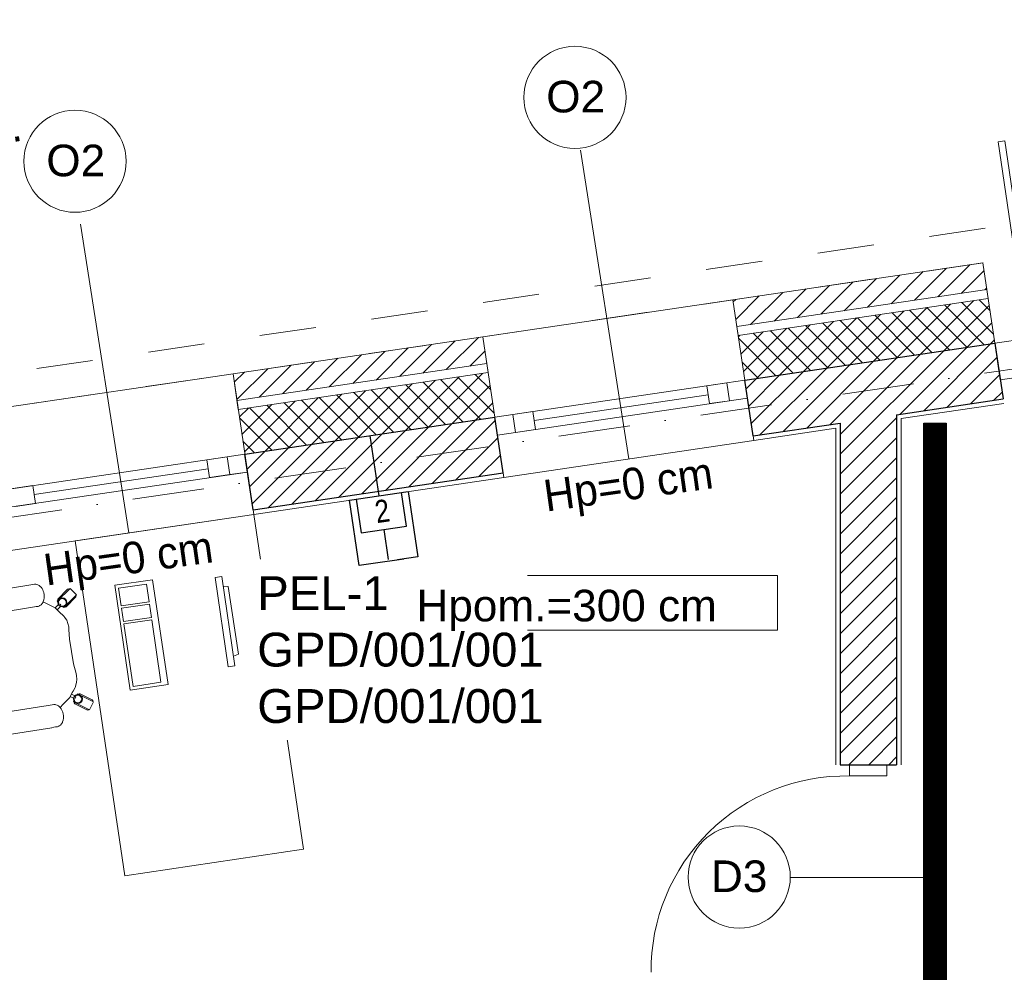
# Model space of a CAD drawing. Header units: metres. Extents: x 10441 to 19716, y -6570 to 1447.
# Tile 37 of 50: x 16380 to 16816, y -3299 to -2877. Entities that reach past the tile are written whole.
import ezdxf
from ezdxf.enums import TextEntityAlignment as Align

# ---------------------------------------------------------------- set-up
doc = ezdxf.new("R2010")
doc.units = ezdxf.units.M
doc.header["$MEASUREMENT"] = 0
doc.linetypes.add('8', pattern=[0.5, 0.25, -0.25])
doc.linetypes.add('DASHDOT', pattern=[25.4, 12.7, -6.35, 0, -6.35])
for name, color, linetype, lineweight in [('#elektryczne', 8, 'Continuous', 20), ('0A_WYPOSAZENIE', 8, 'Continuous', 5), ('A_DRZWI', 8, 'Continuous', 5), ('A_HACZE', 8, 'Continuous', 5), ('A_OPISY', 8, 'Continuous', 18), ('A_OSIE', 8, 'Continuous', 13), ('A_OZACZENIE DRZWI', 8, 'Continuous', 13), ('A_OZNACZENIA OKIEN', 8, 'Continuous', 13), ('A_PROJEKTOWANE ŚCIANY MUROWANE NOŚNE', 8, 'Continuous', 30), ('A_STAL CIENKIE', 8, 'Continuous', 0), ('A_STOLARKA', 8, 'Continuous', 5), ('A_TABELKI POM.', 8, 'Continuous', 20), ('A_TYNK', 8, 'Continuous', 5), ('A_WYMIARY WEWNETRZNE', 8, 'Continuous', 18), ('A_WYPOSAZENIE', 8, 'Continuous', 5), ('EB_LAN', 6, 'Continuous', 9), ('EB_NPS', 5, 'Continuous', 5)]:
    doc.layers.add(name, color=color, linetype=linetype, lineweight=lineweight)
doc.layers.add('A_OZNACZENIA WARSTW', color=8, linetype='Continuous')
doc.layers.add('EB_trasa kablowa', color=150, linetype='Continuous')
doc.styles.add('ARIAL', font='arial.ttf')
doc.styles.add('m1_romans', font='romans.shx', dxfattribs={"width": 0.8})
doc.styles.add('opisy okien', font='txt', dxfattribs={"height": 15})

# ---------------------------------------------------------------- blocks, each defined once
blk = doc.blocks.new('podkład')
at = {"layer": '0A_WYPOSAZENIE', "color": 8}
for p, q in [((12239.72, -883.19), (12256.53, -880.7)), ((12256.53, -880.7), (12263.41, -927.19)), ((12287.18, -879.25), (12284.21, -879.69)), ((12290.07, -919.26), (12284.21, -879.69)), ((12287.18, -879.25), (12293.04, -918.82)), ((12246.6, -929.68), (12239.72, -883.19)), ((12241.42, -884.45), (12253.78, -882.62)), ((12241.42, -884.45), (12242.59, -892.36)), ((12253.78, -882.62), (12254.96, -890.53)), ((12290.09, -883.67), (12287.81, -883.51)), ((12294.54, -913.75), (12290.09, -883.67)), ((12242.59, -892.36), (12254.96, -890.53)), ((12242.74, -893.35), (12255.1, -891.52)), ((12242.74, -893.35), (12243.61, -899.29)), ((12255.1, -891.52), (12255.98, -897.46)), ((12243.61, -899.29), (12255.98, -897.46)), ((12243.76, -900.28), (12256.13, -898.45)), ((12260.23, -926.15), (12256.13, -898.45)), ((12243.76, -900.28), (12247.86, -927.98)), ((12294.54, -913.75), (12292.41, -914.56)), ((12293.04, -918.82), (12290.07, -919.26)), ((12263.41, -927.19), (12246.6, -929.68)), ((12247.86, -927.98), (12260.23, -926.15))]:
    blk.add_line(p, q, dxfattribs=at)
at = {"layer": 'A_DRZWI', "color": 8, "ltscale": 2}
for points in [[(12631.3, -686.7), (12634.27, -686.26), (12647.15, -773.31), (12644.18, -773.75)], [(12646.6, -790.07), (12632.2, -792.2), (12629.79, -775.88), (12644.18, -773.75)], [(12581.92, -962.7), (12581.92, -967.7), (12565.42, -967.7), (12565.42, -962.7)]]:
    blk.add_lwpolyline(points, close=True, dxfattribs=at)
blk.add_arc((12563.76, -1054), 86.32, 88.9011, 180.4638, dxfattribs=at)
at = {"layer": 'A_HACZE', "color": 8, "linetype": 'Continuous'}
for p, q in [((12618.81, -741.12), (12604.57, -755.36)), ((12587.68, -745.73), (12573.45, -759.96)), ((12598.06, -744.19), (12583.82, -758.43)), ((12608.43, -742.65), (12594.19, -756.89)), ((12625, -743.77), (12614.94, -753.82)), ((12556.56, -750.33), (12542.32, -764.57)), ((12566.94, -748.8), (12552.7, -763.03)), ((12577.31, -747.26), (12563.07, -761.5)), ((12525.44, -754.94), (12515.04, -765.34)), ((12535.81, -753.4), (12521.57, -767.64)), ((12546.19, -751.87), (12531.95, -766.11)), ((12626.15, -751.46), (12625.32, -752.29)), ((12515.06, -756.47), (12513.9, -757.64)), ((12610.2, -758.56), (12586.47, -782.29)), ((12620.58, -757.02), (12596.85, -780.76)), ((12627.29, -759.15), (12607.22, -779.22)), ((12625.06, -776.58), (12607.45, -758.97)), ((12629.19, -771.87), (12615.15, -757.83)), ((12627.64, -761.48), (12622.85, -756.69)), ((12579.08, -763.17), (12555.35, -786.9)), ((12589.46, -761.63), (12565.72, -785.36)), ((12599.83, -760.1), (12576.1, -783.83)), ((12594.27, -781.14), (12576.66, -763.53)), ((12601.97, -780), (12584.36, -762.39)), ((12609.67, -778.86), (12592.05, -761.25)), ((12617.36, -777.72), (12599.75, -760.11)), ((12547.96, -767.77), (12524.23, -791.5)), ((12558.33, -766.24), (12534.6, -789.97)), ((12568.71, -764.7), (12544.98, -788.43)), ((12571.17, -784.56), (12553.56, -766.95)), ((12578.87, -783.42), (12561.26, -765.81)), ((12586.57, -782.28), (12568.96, -764.67)), ((12628.44, -766.84), (12617.6, -777.68)), ((12516.83, -772.38), (12516.18, -773.04)), ((12527.21, -770.85), (12517.32, -780.74)), ((12537.58, -769.31), (12518.46, -788.44)), ((12540.37, -789.11), (12522.76, -771.5)), ((12548.07, -787.98), (12530.46, -770.36)), ((12555.77, -786.84), (12538.16, -769.22)), ((12563.47, -785.7), (12545.86, -768.08)), ((12380.2, -776.44), (12365.96, -790.67)), ((12390.57, -774.9), (12376.33, -789.14)), ((12400.94, -773.37), (12386.71, -787.6)), ((12532.67, -790.25), (12516.3, -773.88)), ((12627.96, -776.16), (12598.3, -805.82)), ((12629.59, -774.53), (12627.97, -776.15)), ((12349.07, -781.04), (12334.83, -795.28)), ((12359.45, -779.51), (12345.21, -793.75)), ((12369.82, -777.97), (12355.58, -792.21)), ((12403.88, -779.27), (12397.08, -786.07)), ((12607.22, -779.23), (12561.3, -825.14)), ((12596.84, -780.76), (12561.3, -816.3)), ((12617.59, -777.69), (12587.93, -807.35)), ((12328.32, -784.11), (12314.09, -798.35)), ((12338.7, -782.58), (12324.46, -796.82)), ((12524.97, -791.39), (12517.84, -784.26)), ((12565.72, -785.37), (12536.06, -815.03)), ((12576.1, -783.83), (12546.43, -813.49)), ((12586.47, -782.3), (12556.81, -811.96)), ((12630.75, -782.21), (12608.68, -804.28)), ((12297.2, -788.72), (12292.72, -793.2)), ((12307.58, -787.19), (12293.86, -800.9)), ((12317.95, -785.65), (12303.71, -799.89)), ((12402.72, -789.27), (12378.98, -813)), ((12406.45, -796.61), (12399.57, -789.74)), ((12544.97, -788.44), (12521.88, -811.53)), ((12555.35, -786.9), (12525.68, -816.57)), ((12371.59, -793.88), (12347.86, -817.61)), ((12381.97, -792.34), (12358.24, -816.07)), ((12392.34, -790.81), (12368.61, -814.54)), ((12394.09, -810.77), (12376.48, -793.16)), ((12401.79, -809.63), (12384.18, -792.02)), ((12407.98, -806.98), (12391.87, -790.88)), ((12524.23, -791.5), (12519.6, -796.14)), ((12534.6, -789.97), (12520.74, -803.83)), ((12631.9, -789.9), (12619.05, -802.75)), ((12340.47, -798.49), (12316.74, -822.22)), ((12350.84, -796.95), (12327.11, -820.68)), ((12361.22, -795.41), (12337.49, -819.15)), ((12363.29, -815.33), (12345.68, -797.71)), ((12370.99, -814.19), (12353.38, -796.58)), ((12378.69, -813.05), (12361.08, -795.44)), ((12386.39, -811.91), (12368.78, -794.3)), ((12406.16, -794.67), (12389.36, -811.47)), ((12633.04, -797.59), (12629.42, -801.21)), ((12319.72, -801.56), (12297.28, -824)), ((12330.09, -800.02), (12306.36, -823.75)), ((12332.49, -819.88), (12314.88, -802.27)), ((12340.19, -818.74), (12322.58, -801.13)), ((12347.89, -817.61), (12330.28, -799.99)), ((12355.59, -816.47), (12337.98, -798.85)), ((12407.3, -802.37), (12399.73, -809.93)), ((12298.97, -804.63), (12295, -808.6)), ((12309.35, -803.09), (12296.14, -816.3)), ((12317.1, -822.16), (12299.48, -804.55)), ((12324.79, -821.02), (12307.18, -803.41)), ((12309.4, -823.3), (12295.05, -808.96)), ((12389.36, -811.47), (12359.69, -841.13)), ((12399.73, -809.93), (12370.07, -839.6)), ((12408.44, -810.07), (12380.44, -838.06)), ((12586.3, -808.98), (12561.3, -833.98)), ((12358.24, -816.07), (12328.57, -845.74)), ((12368.61, -814.54), (12338.94, -844.21)), ((12378.98, -813), (12349.32, -842.67)), ((12301.7, -824.44), (12296.59, -819.34)), ((12337.49, -819.15), (12307.82, -848.81)), ((12347.86, -817.61), (12318.19, -847.28)), ((12409.58, -817.77), (12390.82, -836.53)), ((12586.3, -817.82), (12561.3, -842.82)), ((12306.36, -823.75), (12298.42, -831.7)), ((12316.74, -822.22), (12299.56, -839.4)), ((12327.11, -820.68), (12300.7, -847.1)), ((12410.72, -825.47), (12401.19, -834.99)), ((12586.3, -826.66), (12561.3, -851.66)), ((12411.86, -833.16), (12411.56, -833.46)), ((12586.3, -835.5), (12561.3, -860.5)), ((12586.3, -844.34), (12561.3, -869.34)), ((12586.3, -853.17), (12561.3, -878.17)), ((12586.3, -862.01), (12561.3, -887.01)), ((12586.3, -870.85), (12561.3, -895.85)), ((12586.3, -879.69), (12561.3, -904.69)), ((12586.3, -888.53), (12561.3, -913.53)), ((12586.3, -897.37), (12561.3, -922.37)), ((12586.3, -906.21), (12561.3, -931.21)), ((12586.3, -915.05), (12561.3, -940.05)), ((12586.3, -923.88), (12561.3, -948.88)), ((12586.3, -932.72), (12561.3, -957.72)), ((12586.3, -941.56), (12565.16, -962.7)), ((12586.3, -950.4), (12574, -962.7)), ((12586.3, -959.24), (12582.84, -962.7))]:
    blk.add_line(p, q, dxfattribs=at)
at = {"layer": 'A_OSIE', "color": 8, "linetype": 'DASHDOT', "ltscale": 2.5}
blk.add_line((10108.73, -1161.68), (13256.84, -695.71), dxfattribs=at)
at = {"layer": 'A_OZACZENIE DRZWI', "color": 8}
blk.add_line((12539.29, -1012.7), (12608.31, -1012.7), dxfattribs=at)
at = {"layer": 'A_OZNACZENIA OKIEN', "color": 8}
for p, q in [((12446.23, -690.33), (12467.58, -827.19)), ((12224.64, -723.13), (12246, -859.99))]:
    blk.add_line(p, q, dxfattribs=at)
at = {"layer": 'A_OZNACZENIA WARSTW', "color": 8, "linetype": 'Continuous'}
blk.add_line((12352.83, -816.88), (12356.79, -843.59), dxfattribs=at)
at = {"layer": 'A_PROJEKTOWANE ŚCIANY MUROWANE NOŚNE', "color": 8}
for p, q in [((12519.02, -792.27), (12629.79, -775.88)), ((12629.79, -775.88), (12633.48, -800.61)), ((12522.69, -817.01), (12519.03, -792.28)), ((12586.3, -807.59), (12633.48, -800.61)), ((12297.44, -825.07), (12408.23, -808.67)), ((12411.89, -833.41), (12408.23, -808.68)), ((12522.69, -817.01), (12561.3, -811.29)), ((12561.3, -811.29), (12561.3, -962.7)), ((12586.3, -807.59), (12586.3, -962.7)), ((12301.1, -849.81), (12297.44, -825.08)), ((12301.1, -849.81), (12411.89, -833.41)), ((12561.3, -962.7), (12586.17, -962.7))]:
    blk.add_line(p, q, dxfattribs=at)
at = {"layer": 'A_STAL CIENKIE', "color": 8, "linetype": '8', "ltscale": 100}
for p, q in [((10325.66, -1065.38), (13908.4, -535.07)), ((13910.62, -549.91), (10327.86, -1080.21))]:
    blk.add_line(p, q, dxfattribs=at)
at = {"layer": 'A_STOLARKA', "color": 8}
for p, q in [((12513.75, -756.67), (12402.96, -773.07)), ((12522.98, -818.99), (12513.75, -756.67)), ((12402.96, -773.07), (12412.19, -835.39)), ((12292.17, -789.47), (12181.38, -805.87)), ((12301.39, -851.79), (12292.17, -789.47)), ((12511.11, -793.45), (12408.23, -808.68)), ((12511.11, -793.45), (12502.21, -794.77)), ((12519.03, -792.28), (12511.11, -793.45)), ((12511.11, -793.45), (12512.28, -801.37)), ((12512.28, -801.37), (12511.11, -793.45)), ((12519.03, -792.28), (12515.07, -792.87)), ((12520.2, -800.19), (12519.03, -792.28)), ((12502.21, -794.77), (12503.38, -802.68)), ((12520.2, -800.19), (12409.4, -816.59)), ((12502.79, -798.73), (12425.63, -810.15)), ((12503.38, -802.68), (12512.28, -801.37)), ((12512.28, -801.37), (12520.2, -800.19)), ((12425.05, -806.19), (12416.15, -807.51)), ((12426.22, -814.1), (12425.05, -806.19)), ((12416.15, -807.51), (12408.23, -808.68)), ((12416.15, -807.51), (12408.23, -808.68)), ((12408.23, -808.68), (12409.4, -816.59)), ((12408.23, -808.68), (12409.4, -816.59)), ((12417.32, -815.42), (12416.15, -807.51)), ((12416.15, -807.51), (12417.32, -815.42)), ((12417.32, -815.42), (12416.15, -807.51)), ((12409.4, -816.59), (12417.32, -815.42)), ((12409.4, -816.59), (12417.32, -815.42)), ((12417.32, -815.42), (12426.22, -814.1)), ((12412.19, -835.39), (12522.98, -818.99)), ((12289.53, -826.25), (12186.65, -841.48)), ((12289.53, -826.25), (12280.62, -827.57)), ((12280.62, -827.57), (12281.79, -835.48)), ((12297.44, -825.08), (12289.53, -826.25)), ((12289.53, -826.25), (12290.7, -834.16)), ((12290.7, -834.16), (12289.53, -826.25)), ((12297.44, -825.08), (12293.48, -825.66)), ((12298.61, -832.99), (12297.44, -825.08)), ((12298.61, -832.99), (12187.82, -849.39)), ((12281.21, -831.53), (12204.05, -842.95)), ((12290.7, -834.16), (12298.61, -832.99)), ((12281.79, -835.48), (12290.7, -834.16)), ((12203.46, -838.99), (12194.56, -840.31)), ((12204.63, -846.9), (12203.46, -838.99)), ((12195.73, -848.22), (12204.63, -846.9)), ((12190.6, -868.19), (12301.39, -851.79))]:
    blk.add_line(p, q, dxfattribs=at)
at = {"layer": 'A_TYNK', "color": 8, "linetype": 'Continuous'}
for p, q in [((12513.75, -756.67), (12624.55, -740.27)), ((12629.79, -775.88), (12624.48, -740.28)), ((12515.51, -768.54), (12626.3, -752.14)), ((12516.1, -772.5), (12513.75, -756.67)), ((12516.1, -772.5), (12626.89, -756.1)), ((12292.17, -789.47), (12402.96, -773.07)), ((12405.3, -788.9), (12402.96, -773.07)), ((12293.93, -801.34), (12404.72, -784.94)), ((12294.51, -805.3), (12292.17, -789.47)), ((12294.51, -805.29), (12405.3, -788.89))]:
    blk.add_line(p, q, dxfattribs=at)
at = {"layer": 'A_TYNK', "color": 8}
for p, q in [((12633.77, -802.59), (12588.3, -809.32)), ((12588.3, -809.32), (12588.3, -962.7)), ((12522.98, -818.99), (12559.3, -813.61)), ((12559.3, -813.61), (12559.3, -962.7)), ((12301.39, -851.79), (12412.19, -835.39))]:
    blk.add_line(p, q, dxfattribs=at)
at = {"layer": 'A_WYMIARY WEWNETRZNE', "color": 8, "linetype": 'Continuous'}
for p, q in [((12336.48, -903.05), (12336.48, -878.83)), ((12336.48, -878.83), (12533.46, -878.83)), ((12367.35, -878.83), (12367.35, -903.05)), ((12533.46, -878.83), (12533.46, -903.05)), ((12533.46, -903.05), (12336.48, -903.05))]:
    blk.add_line(p, q, dxfattribs=at)
for centre in [(12443.72, -666.96), (12222.13, -695.26), (12516.53, -1012.48)]:
    blk.add_circle(centre, 22.63, dxfattribs=at)
at = {"layer": 'A_WYPOSAZENIE', "color": 8}
for p, q in [((12301.39, -851.79), (12222.26, -863.5)), ((12323.36, -1000.17), (12301.39, -851.79)), ((12222.26, -863.5), (12244.22, -1011.89)), ((12244.22, -1011.89), (12323.36, -1000.17))]:
    blk.add_line(p, q, dxfattribs=at)
at = {"layer": 'A_WYPOSAZENIE', "color": 8, "lineweight": 5}
for p, q in [((12201.7, -883.09), (12181.96, -886.26)), ((12201.7, -883.09), (12202.56, -882.96)), ((12202.56, -882.96), (12203.4, -882.82)), ((12203.4, -882.82), (12204.19, -882.69)), ((12204.84, -882.73), (12204.19, -882.69)), ((12205.07, -882.78), (12204.84, -882.73)), ((12205.71, -882.96), (12205.07, -882.78)), ((12206.32, -883.32), (12205.71, -882.96)), ((12206.88, -883.84), (12206.32, -883.32)), ((12207.07, -884.02), (12206.88, -883.84)), ((12207.51, -884.65), (12207.07, -884.02)), ((12207.66, -884.88), (12207.51, -884.65)), ((12207.82, -885.2), (12207.66, -884.88)), ((12208.07, -885.78), (12207.82, -885.2)), ((12208.17, -886.05), (12208.07, -885.78)), ((12219.94, -884.56), (12214.29, -890.22)), ((12214.64, -889.16), (12218.88, -884.91)), ((12219.94, -884.56), (12222.77, -887.38)), ((12208.32, -889.67), (12208.09, -890.41)), ((12208.26, -886.37), (12208.17, -886.05)), ((12208.34, -886.72), (12208.26, -886.37)), ((12208.32, -889.67), (12208.39, -889.41)), ((12208.41, -887.08), (12208.34, -886.72)), ((12208.39, -889.41), (12208.43, -889.05)), ((12208.46, -887.45), (12208.41, -887.08)), ((12208.5, -888.43), (12208.43, -889.05)), ((12208.49, -887.8), (12208.46, -887.45)), ((12208.5, -888.13), (12208.49, -887.8)), ((12208.5, -888.43), (12208.5, -888.13)), ((12214.29, -890.22), (12214.58, -890.51)), ((12222.77, -887.38), (12217.12, -893.05)), ((12218.18, -892.69), (12222.42, -888.44)), ((12203.28, -892.93), (12183.55, -896.13)), ((12203.28, -892.93), (12204.14, -892.79)), ((12204.14, -892.79), (12204.97, -892.66)), ((12204.97, -892.66), (12205.76, -892.53)), ((12206.38, -892.33), (12205.76, -892.53)), ((12205.76, -892.53), (12205.76, -892.53)), ((12206.38, -892.33), (12206.58, -892.21)), ((12207.13, -891.84), (12206.58, -892.21)), ((12207.6, -891.31), (12207.13, -891.84)), ((12207.97, -890.64), (12207.6, -891.31)), ((12207.97, -890.64), (12208.09, -890.41)), ((12208.05, -890.49), (12209.84, -891.42)), ((12209.84, -891.42), (12213.28, -893.2)), ((12213.28, -893.2), (12214.78, -891.7)), ((12213.28, -893.2), (12213.46, -893.32)), ((12213.46, -893.32), (12215.2, -895.07)), ((12214.19, -894.05), (12215.65, -892.56)), ((12215.56, -891.49), (12215.85, -891.78)), ((12216.83, -892.76), (12217.12, -893.05)), ((12215.2, -895.07), (12217.07, -896.78)), ((12217.07, -896.78), (12217.3, -897)), ((12217.3, -897), (12217.49, -897.27)), ((12217.49, -897.27), (12218.44, -898.69)), ((12218.44, -898.69), (12218.99, -900.12)), ((12218.99, -900.12), (12219.36, -901.62)), ((12219.36, -901.62), (12219.45, -902.71)), ((12219.45, -902.71), (12219.74, -907.07)), ((12219.72, -906.99), (12221.49, -918.04)), ((12221.48, -917.95), (12222.59, -922.27)), ((12222.85, -923.35), (12222.59, -922.27)), ((12222.85, -923.35), (12222.95, -924.8)), ((12222.95, -924.8), (12222.86, -926.24)), ((12221.27, -930.05), (12222.17, -928.48)), ((12222.3, -928.2), (12222.17, -928.48)), ((12222.4, -927.89), (12222.3, -928.2)), ((12222.4, -927.89), (12222.86, -926.24)), ((12217.82, -934.95), (12219.69, -933.07)), ((12219.81, -932.9), (12219.69, -933.07)), ((12219.81, -932.9), (12220.92, -930.69)), ((12219.99, -932.54), (12221.44, -933.26)), ((12220.56, -931.42), (12222, -932.17)), ((12220.92, -930.69), (12221.27, -930.05)), ((12222.25, -933.21), (12222.43, -932.85)), ((12223.06, -931.61), (12223.25, -931.24)), ((12230.38, -934.86), (12223.25, -931.24)), ((12224.36, -931.25), (12229.71, -933.97)), ((12210.25, -936.41), (12190.51, -939.58)), ((12210.25, -936.41), (12211.11, -936.27)), ((12211.11, -936.27), (12211.94, -936.14)), ((12211.94, -936.14), (12212.74, -936.01)), ((12212.74, -936.01), (12212.9, -936.05)), ((12213.38, -936.05), (12212.9, -936.05)), ((12213.62, -936.1), (12213.38, -936.05)), ((12214.26, -936.28), (12213.62, -936.1)), ((12214.87, -936.64), (12214.26, -936.28)), ((12215.43, -937.16), (12214.87, -936.64)), ((12215.61, -937.33), (12215.43, -937.16)), ((12215.56, -937.29), (12216.96, -935.84)), ((12216.06, -937.97), (12215.61, -937.33)), ((12216.21, -938.2), (12216.06, -937.97)), ((12216.36, -938.52), (12216.21, -938.2)), ((12216.96, -935.84), (12217.82, -934.95)), ((12221.44, -934.81), (12221.62, -934.45)), ((12228.57, -938.43), (12221.44, -934.81)), ((12222.1, -935.71), (12227.45, -938.42)), ((12228.57, -938.43), (12230.38, -934.86)), ((12216.62, -939.1), (12216.36, -938.52)), ((12216.72, -939.37), (12216.62, -939.1)), ((12216.81, -939.69), (12216.72, -939.37)), ((12216.89, -940.04), (12216.81, -939.69)), ((12216.96, -940.4), (12216.89, -940.04)), ((12216.93, -942.72), (12216.98, -942.37)), ((12217.01, -940.77), (12216.96, -940.4)), ((12217.04, -941.75), (12216.98, -942.37)), ((12217.04, -941.12), (12217.01, -940.77)), ((12217.05, -941.45), (12217.04, -941.12)), ((12217.04, -941.75), (12217.05, -941.45)), ((12211.83, -946.29), (12192.09, -949.45)), ((12211.82, -946.25), (12212.68, -946.11)), ((12212.68, -946.11), (12213.52, -945.98)), ((12213.52, -945.98), (12214.31, -945.85)), ((12214.31, -945.85), (12214.3, -945.85)), ((12214.92, -945.65), (12214.32, -945.85)), ((12214.92, -945.65), (12215.13, -945.53)), ((12215.68, -945.16), (12215.13, -945.53)), ((12216.15, -944.63), (12215.68, -945.16)), ((12216.52, -943.96), (12216.15, -944.63)), ((12216.52, -943.96), (12216.64, -943.73)), ((12216.86, -942.99), (12216.64, -943.73)), ((12216.86, -942.99), (12216.93, -942.72))]:
    blk.add_line(p, q, dxfattribs=at)
for centre in [(12216.55, -890.78), (12223.41, -933.57)]:
    blk.add_circle(centre, 2, dxfattribs=at)
for centre, radius, start, end in [((12219.23, -885.26), 0.5, 45.105, 135.1049), ((12215, -889.51), 0.5, 135.1049, 225.105), ((12216.55, -890.78), 1.7, 234.5673, 215.6426), ((12222.06, -888.09), 0.5, 315.1049, 45.105), ((12217.83, -892.34), 0.5, 225.105, 315.1049), ((12223.41, -933.57), 1.7, 162.5673, 143.6426), ((12224.14, -931.7), 0.5, 63.105, 153.1049), ((12222.33, -935.26), 0.5, 153.1049, 243.105), ((12227.68, -937.98), 0.5, 243.105, 333.1049), ((12229.49, -934.41), 0.5, 333.1049, 63.105)]:
    blk.add_arc(centre, radius, start, end, dxfattribs=at)
at = {"layer": 'A_OPISY', "color": 8, "linetype": 'Continuous', "lineweight": 18, "style": 'opisy okien'}
blk.add_text(' z blachy tytanowo cynkowanej gr.', height=14, rotation=8.4195, dxfattribs=at).set_placement((11918.29, -727.67))
at = {"layer": 'A_OZACZENIE DRZWI', "color": 8, "ltscale": 0.1, "style": 'm1_romans', "width": 0.8}
for rotation, p in [(98.4861, (12735.07, -773.13)), (360, (12573.8, -1012.7)), (90, (11565.29, -1150.14)), (90, (11872.29, -1150.14)), (90, (12230.03, -1245.64)), (90, (12385.87, -1249.44)), (90, (11565.29, -1370.89)), (90, (11872.29, -1370.89)), (90, (12230.03, -1370.89)), (90, (12389.3, -1370.89)), (90, (11748.79, -1556.15)), (90, (11986.6, -1556.15)), (90, (12389.3, -1556.15)), (360, (12235.05, -1664.2)), (360, (12235.05, -1880.2)), (90, (11745.78, -2001.94))]:
    blk.add_attdef('SZEROKOSC', text='', height=10, rotation=rotation, dxfattribs=at).set_placement(p, align=Align.BOTTOM_CENTER)
for rotation, p in [(98.4861, (12738.56, -773.47)), (360, (12572.95, -1016.09)), (90, (11568.68, -1150.99)), (90, (11875.68, -1150.99)), (90, (12233.42, -1246.49)), (90, (12389.27, -1250.29)), (90, (11568.68, -1371.74)), (90, (11875.68, -1371.74)), (90, (12233.42, -1371.74)), (90, (12392.69, -1371.74)), (90, (11752.19, -1557)), (90, (11990, -1557)), (90, (12392.69, -1557)), (360, (12234.2, -1667.59)), (360, (12234.2, -1883.59)), (90, (11749.18, -2002.79))]:
    blk.add_attdef('WYSOKOSC', text='', height=10, rotation=rotation, dxfattribs=at).set_placement(p, align=Align.TOP_CENTER)
at = {"layer": 'A_OZNACZENIA OKIEN', "color": 8, "linetype": 'Continuous', "lineweight": 18, "style": 'ARIAL'}
for s, p in [('O2', (12431, -673.62)), ('O2', (12209.42, -701.91)), ('Hpom.=300 cm', (12373.47, -899.17)), ('D3', (12504.01, -1019.13))]:
    blk.add_text(s, height=14, dxfattribs=at).set_placement(p)
at = {"layer": 'A_OZNACZENIA OKIEN', "color": 8, "linetype": 'Continuous', "lineweight": 18, "style": 'opisy okien'}
for p in [(12430.95, -850.57), (12209.37, -883.37)]:
    blk.add_text('Hp=0 cm', height=14, rotation=8, dxfattribs=at).set_placement(p)
at = {"layer": 'A_OZNACZENIA OKIEN', "color": 8, "ltscale": 0.1, "style": 'm1_romans', "width": 0.8}
for rotation, p in [(278.8676, (13373.71, -593.04)), (278.8676, (12983.87, -650.74)), (278.8676, (12445.73, -730.4)), (278.8676, (12224.15, -763.19)), (0, (14017.48, -900.03)), (278.8676, (11021.54, -941.2)), (278.8676, (10640.69, -997.57)), (0, (14017.48, -1574.7)), (90, (10819.6, -2080.7)), (90, (11204.6, -2080.7)), (90, (11970.6, -2080.7)), (90, (13175.8, -2080.7)), (90, (13539.8, -2080.7))]:
    blk.add_attdef('SZEROKOSC', text='', height=10, rotation=rotation, dxfattribs=at).set_placement(p, align=Align.BOTTOM_CENTER)
for rotation, p in [(278.8676, (13403.28, -587.56)), (278.8676, (13013.44, -645.27)), (278.8676, (12475.3, -724.92)), (278.8676, (12253.72, -757.72)), (0, (14011.09, -903.42)), (278.8676, (11051.11, -935.72)), (278.8676, (10670.26, -992.09)), (0, (14011.09, -1578.09)), (90, (10823, -2081.55)), (90, (11208, -2081.55)), (90, (11974, -2081.55)), (90, (13179.19, -2081.55)), (90, (13543.19, -2081.55))]:
    blk.add_attdef('WYSOKOSC', text='', height=10, rotation=rotation, dxfattribs=at).set_placement(p, align=Align.TOP_CENTER)
at = {"layer": 'A_TABELKI POM.', "color": 8, "linetype": 'Continuous', "lineweight": 18, "style": 'ARIAL'}
blk.add_text('18', height=14, dxfattribs=at).set_placement((12340.8, -897.41))
blk = doc.blocks.new('rj-45 dwa')
at = {"layer": 'EB_LAN', "linetype": 'Continuous', "lineweight": 30}
for points in [[(-90212372.78, -54813653.58), (-90212320.28, -54813653.58), (-90212320.28, -54813712.08), (-90212372.78, -54813712.08), (-90212372.78, -54813653.58)], [(-90212366.78, -54813653.58), (-90212366.78, -54813683.58), (-90212326.28, -54813683.58), (-90212326.28, -54813653.58)], [(-90212346.53, -54813683.58), (-90212346.53, -54813710.58)]]:
    blk.add_lwpolyline(points, dxfattribs=at)
at = {"layer": 'EB_LAN', "color": 0, "lineweight": 30, "insert": (-90212010.81, -54813667.25), "char_height": 20, "width": 722.0481, "attachment_point": 5, "style": 'opisy okien'}
blk.add_mtext('\\pxi-3,l4,ql,t4;{\\fArial Narrow|b0|i0|c238|p39;2}', dxfattribs=at)

msp = doc.modelspace()

# ---------------------------------------------------------------- hatches: boundary and pattern name
at = {"layer": 'EB_trasa kablowa', "linetype": 'Continuous', "lineweight": 30, "transparency": 33554483}
h = msp.add_hatch(dxfattribs=at)
h.set_pattern_fill('ANSI31', color=6, angle=270)
h.set_pattern_definition([(315, (-54720076.19844, 89923522.81195), (0.08838834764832, 0.08838834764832), [])])
h.paths.add_polyline_path([(16790.69, -4220.9), (16790.67, -3056.18), (16780.67, -3056.18), (16780.69, -4220.9)])

# ---------------------------------------------------------------- linework, layer by layer
at = {"layer": 'EB_trasa kablowa', "color": 6, "linetype": 'Continuous', "lineweight": 30}
msp.add_lwpolyline([(16780.67, -3056.18), (16790.67, -3056.18), (16790.69, -4220.9), (16780.69, -4220.9)], close=True, dxfattribs=at)

# ---------------------------------------------------------------- block references
at = {"layer": '#elektryczne', "color": 8, "linetype": 'Continuous', "lineweight": 18}
msp.add_blockref('podkład', (4182.37, -2244.78), dxfattribs=at)

# ---------------------------------------------------------------- next in the draw order: texts
at = {"layer": 'EB_LAN', "insert": (16485.28, -3123.97), "char_height": 15, "width": 112.1896, "attachment_point": 1, "style": 'ARIAL', "bg_fill": 2}
msp.add_mtext('PEL-1\\PGPD/001/001\\P\\pxt6;GPD/001/001', dxfattribs=at)

# ---------------------------------------------------------------- next in the draw order: block references
at = {"layer": 'EB_NPS', "color": 0, "linetype": 'Continuous', "lineweight": 50, "xscale": 0.5, "yscale": 0.5, "zscale": 0.5, "rotation": 8.419808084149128}
msp.add_blockref('rj-45 dwa', (40623502.38, 33713014.01), dxfattribs=at)

doc.saveas('drawing.dxf')
